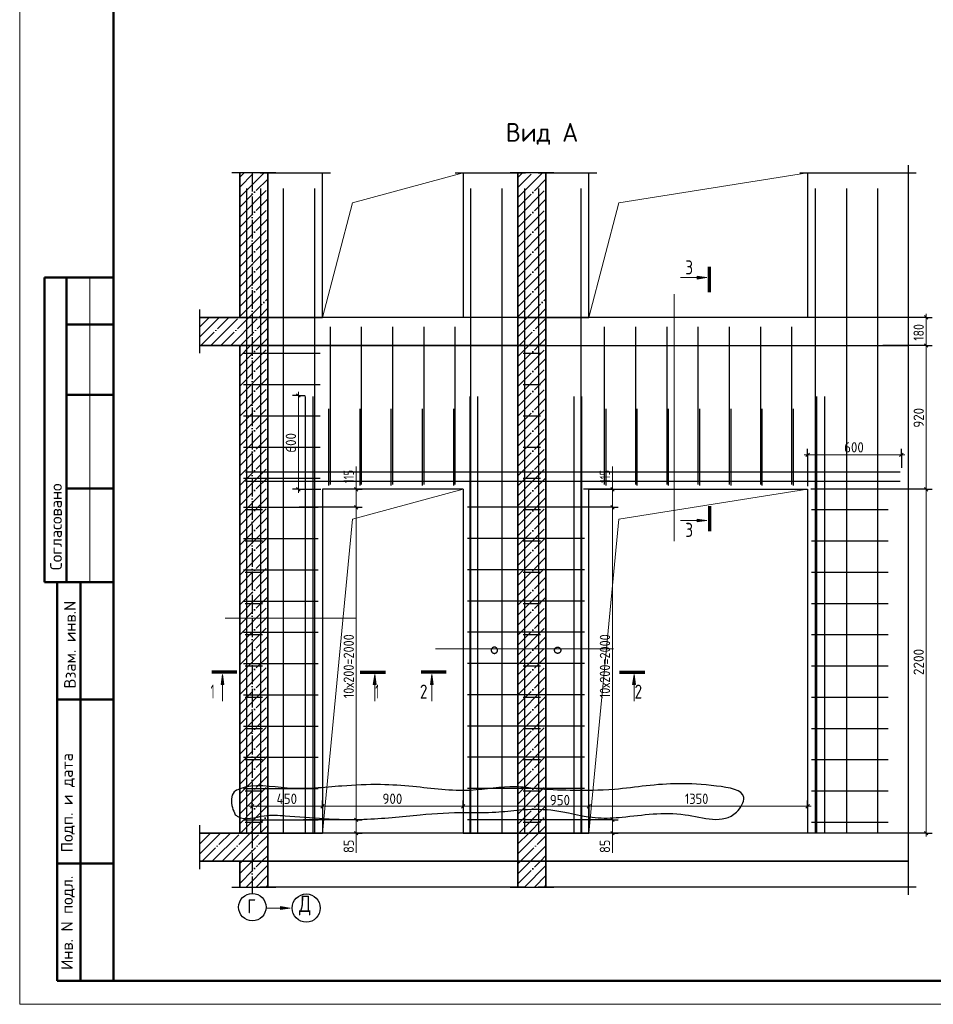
# Model space of a CAD drawing. Header units: millimetres. Extents: x -49773 to 2322955, y -3321 to 58485.
# Tile 156 of 256: x 685173 to 704667, y -1467 to 19533. Entities that reach past the tile are written whole.
import ezdxf

# ---------------------------------------------------------------- set-up
doc = ezdxf.new("R2010")
doc.units = ezdxf.units.MM
doc.linetypes.add('______11', pattern=[500, 400, -50, 0, -50])
doc.linetypes.add('______5', pattern=[1100, 800, -100, 100, -100])
for name, color, linetype, lineweight in [('Standard', 7, 'Continuous', 25), ('Арм.стержн. Арматура края', 96, 'Continuous', 35), ('Арм.стержн. вертикальными 1', 22, 'Continuous', 35), ('Арм.стержн. Доп. арматура', 180, 'Continuous', 35), ('Арм.стержн. Хомут', 240, 'Continuous', 35), ('Перекрытие_ общее', 7, 'Continuous', 35), ('Размерная линия_ общее', 7, 'Continuous', 13), ('Стена_ общее', 7, 'Continuous', 35), ('тонкая', 7, 'Continuous', 25)]:
    doc.layers.add(name, color=color, linetype=linetype, lineweight=lineweight)
doc.layers.add('Осевая линия_ общее', color=7, linetype='______5', lineweight=13, true_color=0xa0a0a0)
doc.styles.add('ISOCPEUR', font='txt')

msp = doc.modelspace()

# ---------------------------------------------------------------- hatches: boundary and pattern name
at = {"layer": 'Standard', "linetype": 'Continuous', "lineweight": 13, "transparency": 33554687}
for points in [[(699625.3, 14062.2), (699835.3, 14032.2), (699625.3, 14002.2)], [(699625.3, 8880.3), (699835.3, 8850.4), (699625.3, 8820.4)], [(689468.9, 5355.3), (689498.9, 5565.3), (689529, 5355.3)], [(692717.4, 5355.3), (692747.4, 5565.3), (692777.4, 5355.3)], [(693935.6, 5355.3), (693965.6, 5565.3), (693995.6, 5355.3)], [(698250.8, 5355.3), (698280.8, 5565.3), (698310.8, 5355.3)]]:
    msp.add_hatch(color=7, dxfattribs=at).paths.add_polyline_path(points, flags=16)
msp.add_hatch(color=7, dxfattribs=at).paths.add_polyline_path([(690736.2, 556.6), (690946.2, 586.6), (690736.2, 616.6)])

# ---------------------------------------------------------------- linework, layer by layer
at = {"layer": 'Standard', "color": 7, "linetype": 'Continuous', "lineweight": 25, "transparency": 33554687}
for p, q in [((704132.6, 16432.5), (704132.6, 13018.2)), ((690634.8, 16265.8), (689701.5, 16265.8)), ((690301.5, 16265.8), (691801.5, 16265.8)), ((694468.2, 16265.8), (695968.2, 16265.8)), ((696568.2, 16265.8), (695634.8, 16265.8)), ((696234.8, 16265.8), (697484.8, 16265.8)), ((701818.2, 16265.8), (704299.2, 16265.8)), ((689007, 13351.5), (689007, 12418.2)), ((704132.6, 13351.5), (704132.6, 12418.2)), ((704132.6, 12751.5), (704132.6, 2018.2)), ((689007, 2351.5), (689007, 1418.2)), ((704132.6, 2351.5), (704132.6, 1418.2)), ((704132.6, 1751.5), (704132.6, 867.4)), ((689701.5, 1034.1), (690634.8, 1034.1)), ((695968.2, 1034.1), (690301.5, 1034.1)), ((695634.8, 1034.1), (696568.2, 1034.1)), ((704299.2, 1034.1), (696234.8, 1034.1))]:
    msp.add_line(p, q, dxfattribs=at)
at = {"layer": 'Standard', "color": 253, "linetype": '______11', "lineweight": 35, "true_color": 0xababab, "transparency": 33554687}
for p, q in [((689868.2, 15959.5), (690174.4, 16265.8)), ((695801.5, 15953.2), (696114.1, 16265.8)), ((689868.2, 15535.3), (690468.2, 16135.3)), ((695801.5, 15528.9), (696401.5, 16128.9)), ((689868.2, 15111), (690468.2, 15711)), ((695801.5, 15104.6), (696401.5, 15704.7)), ((689868.2, 14686.8), (690468.2, 15286.7)), ((695801.5, 14680.4), (696401.5, 15280.4)), ((689868.2, 14262.5), (690468.2, 14862.5)), ((695801.5, 14256.1), (696401.5, 14856.1)), ((689868.2, 13838.2), (690468.2, 14438.2)), ((695801.5, 13831.9), (696401.5, 14431.9)), ((689868.2, 13414), (690468.2, 14014)), ((695801.5, 13407.6), (696401.5, 14007.6)), ((690063.3, 13184.8), (690468.2, 13589.7)), ((696003, 13184.8), (696401.5, 13583.3)), ((689868.2, 12141.2), (690311.8, 12584.8)), ((689868.2, 12565.4), (689887.6, 12584.8)), ((695801.5, 12134.8), (696251.5, 12584.8)), ((695801.5, 12559.1), (695827.3, 12584.8)), ((689868.2, 11716.9), (690468.2, 12316.9)), ((695801.5, 11710.5), (696401.5, 12310.5)), ((689868.2, 11292.6), (690468.2, 11892.6)), ((695801.5, 11286.3), (696401.5, 11886.3)), ((689868.2, 10868.4), (690468.2, 11468.4)), ((695801.5, 10862), (696401.5, 11462)), ((689868.2, 10444.1), (690468.2, 11044.1)), ((695801.5, 10437.7), (696401.5, 11037.7)), ((689868.2, 10019.8), (690468.2, 10619.8)), ((695801.5, 10013.5), (696401.5, 10613.5)), ((689868.2, 9595.6), (690468.2, 10195.6)), ((695801.5, 9589.2), (696401.5, 10189.2)), ((689868.2, 9171.3), (690468.2, 9771.3)), ((695801.5, 9165), (696401.5, 9765)), ((689868.2, 8747.1), (690468.2, 9347.1)), ((695801.5, 8740.7), (696401.5, 9340.7)), ((689868.2, 8322.8), (690468.2, 8922.8)), ((695801.5, 8316.4), (696401.5, 8916.4)), ((689868.2, 7898.5), (690468.2, 8498.5)), ((695801.5, 7892.2), (696401.5, 8492.2)), ((689868.2, 7474.3), (690468.2, 8074.3)), ((695801.5, 7467.9), (696401.5, 8067.9)), ((689868.2, 7050), (690468.2, 7650)), ((695801.5, 7043.6), (696401.5, 7643.6)), ((689868.2, 6625.7), (690468.2, 7225.7)), ((695801.5, 6619.4), (696401.5, 7219.4)), ((689868.2, 6201.5), (690468.2, 6801.5)), ((695801.5, 6195.1), (696401.5, 6795.1)), ((689868.2, 5777.2), (690468.2, 6377.2)), ((695801.5, 5770.8), (696401.5, 6370.8)), ((689868.2, 5352.9), (690468.2, 5952.9)), ((695801.5, 5346.6), (696401.5, 5946.6)), ((689868.2, 4928.7), (690468.2, 5528.7)), ((695801.5, 4922.3), (696401.5, 5522.3)), ((689868.2, 4504.4), (690468.2, 5104.4)), ((695801.5, 4498), (696401.5, 5098)), ((689868.2, 4080.1), (690468.2, 4680.1)), ((695801.5, 4073.8), (696401.5, 4673.8)), ((689868.2, 3655.9), (690468.2, 4255.9)), ((695801.5, 3649.5), (696401.5, 4249.5)), ((689868.2, 3231.6), (690468.2, 3831.6)), ((695801.5, 3225.3), (696401.5, 3825.3)), ((689868.2, 2807.4), (690468.2, 3407.4)), ((695801.5, 2801), (696401.5, 3401)), ((689868.2, 2383.1), (690468.2, 2983.1)), ((695801.5, 2376.7), (696401.5, 2976.7)), ((690094.2, 2184.8), (690468.2, 2558.8)), ((696033.9, 2184.8), (696401.5, 2552.5)), ((689868.2, 1534.6), (689918.4, 1584.8)), ((689868.2, 1110.3), (690342.7, 1584.8)), ((695801.5, 1528.2), (695858.1, 1584.8)), ((695801.5, 1103.9), (696282.4, 1584.8)), ((690216.2, 1034.1), (690468.2, 1286)), ((696155.9, 1034.1), (696401.5, 1279.7))]:
    msp.add_line(p, q, dxfattribs=at)
at = {"layer": 'Standard', "color": 253, "linetype": '______5', "lineweight": 35, "true_color": 0xababab, "transparency": 33554687}
for p, q in [((689868.2, 15747.4), (690386.6, 16265.8)), ((689868.2, 16171.7), (689962.3, 16265.8)), ((695801.5, 15741), (696326.3, 16265.8)), ((695801.5, 16165.3), (695902, 16265.8)), ((689868.2, 15323.1), (690468.2, 15923.1)), ((695801.5, 15316.8), (696401.5, 15916.8)), ((689868.2, 14898.9), (690468.2, 15498.9)), ((695801.5, 14892.5), (696401.5, 15492.5)), ((689868.2, 14474.6), (690468.2, 15074.6)), ((695801.5, 14468.3), (696401.5, 15068.3)), ((689868.2, 14050.3), (690468.2, 14650.3)), ((695801.5, 14044), (696401.5, 14644)), ((689868.2, 13626.1), (690468.2, 14226.1)), ((695801.5, 13619.7), (696401.5, 14219.7)), ((689868.2, 13201.8), (690468.2, 13801.8)), ((695801.5, 13195.5), (696401.5, 13795.5)), ((690275.4, 13184.8), (690468.2, 13377.6)), ((696215.1, 13184.8), (696401.5, 13371.2)), ((689868.2, 12353.3), (690099.7, 12584.8)), ((689868.2, 11929), (690468.2, 12529)), ((695801.5, 12346.9), (696039.4, 12584.8)), ((695801.5, 11922.7), (696401.5, 12522.7)), ((689868.2, 11504.8), (690468.2, 12104.8)), ((695801.5, 11498.4), (696401.5, 12098.4)), ((689868.2, 11080.5), (690468.2, 11680.5)), ((695801.5, 11074.1), (696401.5, 11674.1)), ((689868.2, 10656.2), (690468.2, 11256.2)), ((695801.5, 10649.9), (696401.5, 11249.9)), ((689868.2, 10232), (690468.2, 10832)), ((695801.5, 10225.6), (696401.5, 10825.6)), ((689868.2, 9807.7), (690468.2, 10407.7)), ((695801.5, 9801.3), (696401.5, 10401.4)), ((689868.2, 9383.4), (690468.2, 9983.4)), ((695801.5, 9377.1), (696401.5, 9977.1)), ((689868.2, 8959.2), (690468.2, 9559.2)), ((695801.5, 8952.8), (696401.5, 9552.8)), ((689868.2, 8534.9), (690468.2, 9134.9)), ((695801.5, 8528.5), (696401.5, 9128.6)), ((689868.2, 8110.7), (690468.2, 8710.7)), ((695801.5, 8104.3), (696401.5, 8704.3)), ((689868.2, 7686.4), (690468.2, 8286.4)), ((695801.5, 7680), (696401.5, 8280)), ((689868.2, 7262.1), (690468.2, 7862.1)), ((695801.5, 7255.8), (696401.5, 7855.8)), ((689868.2, 6837.9), (690468.2, 7437.9)), ((695801.5, 6831.5), (696401.5, 7431.5)), ((689868.2, 6413.6), (690468.2, 7013.6)), ((695801.5, 6407.2), (696401.5, 7007.2)), ((689868.2, 5989.3), (690468.2, 6589.3)), ((695801.5, 5983), (696401.5, 6583)), ((689868.2, 5565.1), (690468.2, 6165.1)), ((695801.5, 5558.7), (696401.5, 6158.7)), ((689868.2, 5140.8), (690468.2, 5740.8)), ((695801.5, 5134.4), (696401.5, 5734.4)), ((689868.2, 4716.5), (690468.2, 5316.5)), ((695801.5, 4710.2), (696401.5, 5310.2)), ((689868.2, 4292.3), (690468.2, 4892.3)), ((695801.5, 4285.9), (696401.5, 4885.9)), ((689868.2, 3868), (690468.2, 4468)), ((695801.5, 3861.6), (696401.5, 4461.7)), ((689868.2, 3443.7), (690468.2, 4043.7)), ((695801.5, 3437.4), (696401.5, 4037.4)), ((689868.2, 3019.5), (690468.2, 3619.5)), ((695801.5, 3013.1), (696401.5, 3613.1)), ((689868.2, 2595.2), (690468.2, 3195.2)), ((695801.5, 2588.9), (696401.5, 3188.9)), ((689882, 2184.8), (690468.2, 2771)), ((695821.7, 2184.8), (696401.5, 2764.6)), ((690306.3, 2184.8), (690468.2, 2346.7)), ((696246, 2184.8), (696401.5, 2340.3)), ((689868.2, 1322.4), (690130.6, 1584.8)), ((690004.1, 1034.1), (690468.2, 1498.2)), ((695801.5, 1316.1), (696070.3, 1584.8)), ((695943.8, 1034.1), (696401.5, 1491.8)), ((690428.4, 1034.1), (690468.2, 1073.9)), ((696368.1, 1034.1), (696401.5, 1067.5))]:
    msp.add_line(p, q, dxfattribs=at)
at = {"layer": 'Standard', "color": 7, "linetype": 'Continuous', "lineweight": 35, "transparency": 33554687}
for p, q in [((689868.2, 16265.8), (689868.2, 13184.8)), ((690468.2, 13184.8), (690468.2, 16265.8)), ((695801.5, 16265.8), (695801.5, 13184.8)), ((696401.5, 13184.8), (696401.5, 16265.8)), ((689868.2, 13184.8), (689007, 13184.8)), ((690468.2, 12584.8), (690468.2, 13184.8)), ((695801.5, 13184.8), (695801.5, 12584.8)), ((696401.5, 12584.8), (696401.5, 13184.8)), ((689007, 12584.8), (689868.2, 12584.8)), ((689868.2, 12584.8), (689868.2, 2184.8)), ((690468.2, 2184.8), (690468.2, 12584.8)), ((695801.5, 12584.8), (695801.5, 2184.8)), ((696401.5, 2184.8), (696401.5, 12584.8)), ((689868.2, 2184.8), (689007, 2184.8)), ((690468.2, 1584.8), (690468.2, 2184.8)), ((695801.5, 2184.8), (695801.5, 1584.8)), ((696401.5, 1584.8), (696401.5, 2184.8)), ((689007, 1584.8), (689868.2, 1584.8)), ((689868.2, 1584.8), (689868.2, 1034.1)), ((690468.2, 1034.1), (690468.2, 1584.8)), ((695801.5, 1584.8), (695801.5, 1034.1)), ((696401.5, 1034.1), (696401.5, 1584.8))]:
    msp.add_line(p, q, dxfattribs=at)
at = {"layer": 'Standard', "color": 7, "linetype": 'Continuous', "lineweight": 70, "transparency": 33554687}
for p, q in [((699888.6, 13724.6), (699888.6, 14260.6)), ((699888.6, 9157.9), (699888.6, 8621.9)), ((689806.5, 5618.6), (689270.5, 5618.6)), ((692439.9, 5618.6), (692975.9, 5618.6)), ((694273.2, 5618.6), (693737.2, 5618.6)), ((697973.2, 5618.6), (698509.2, 5618.6))]:
    msp.add_line(p, q, dxfattribs=at)
at = {"layer": 'Standard', "color": 7, "linetype": 'Continuous', "lineweight": 50, "transparency": 33554687}
for p, q in [((687172.9, 14033.4), (685699.7, 14033.4)), ((685699.7, 14033.4), (685699.7, 7533.4)), ((685699.7, 14033.4), (685699.7, 7533.4)), ((686172.9, 14033.4), (686172.9, 7533.4)), ((687172.9, 13033.4), (686172.9, 13033.4)), ((687172.9, 11533.4), (686172.9, 11533.4)), ((687172.9, 9533.4), (686172.9, 9533.4)), ((685699.7, 7533.4), (687172.9, 7533.4)), ((685972.9, -966.6), (685972.9, 7533.4)), ((685972.9, -966.6), (685972.9, 7533.4)), ((686472.9, -966.6), (686472.9, 7533.4)), ((685972.9, 5033.4), (687172.9, 5033.4)), ((685972.9, 1533.4), (687172.9, 1533.4)), ((687172.9, -966.6), (685972.9, -966.6))]:
    msp.add_line(p, q, dxfattribs=at)
at = {"layer": 'Standard', "color": 7, "linetype": 'Continuous', "lineweight": 13, "transparency": 33554687}
for p, q in [((686672.9, 14033.4), (686672.9, 7533.4)), ((699835.3, 14032.2), (699269.9, 14032.2)), ((699625.3, 14032.2), (699610.3, 14032.2)), ((699625.3, 14002.2), (699625.3, 14062.2)), ((699625.3, 14062.2), (699835.3, 14032.2)), ((699835.3, 14032.2), (699625.3, 14002.2)), ((699835.3, 14032.2), (699835.3, 14032.2)), ((699835.3, 14032.2), (699835.3, 14032.2)), ((699835.3, 14032.2), (699835.3, 14032.2)), ((699835.3, 8850.4), (699269.9, 8850.4)), ((699625.3, 8850.4), (699610.3, 8850.4)), ((699625.3, 8820.4), (699625.3, 8880.3)), ((699625.3, 8880.3), (699835.3, 8850.4)), ((699835.3, 8850.4), (699625.3, 8820.4)), ((699835.3, 8850.4), (699835.3, 8850.4)), ((699835.3, 8850.4), (699835.3, 8850.4)), ((699835.3, 8850.4), (699835.3, 8850.4)), ((689468.9, 5355.3), (689498.9, 5565.3)), ((689498.9, 5565.3), (689498.9, 4999.9)), ((689498.9, 5565.3), (689498.9, 5565.3)), ((689498.9, 5565.3), (689498.9, 5565.3)), ((689498.9, 5565.3), (689498.9, 5565.3)), ((689498.9, 5565.3), (689529, 5355.3)), ((692717.4, 5355.3), (692747.4, 5565.3)), ((692747.4, 5565.3), (692747.4, 4999.9)), ((692747.4, 5565.3), (692747.4, 5565.3)), ((692747.4, 5565.3), (692747.4, 5565.3)), ((692747.4, 5565.3), (692747.4, 5565.3)), ((692747.4, 5565.3), (692777.4, 5355.3)), ((693935.6, 5355.3), (693965.6, 5565.3)), ((693965.6, 5565.3), (693965.6, 4999.9)), ((693965.6, 5565.3), (693965.6, 5565.3)), ((693965.6, 5565.3), (693965.6, 5565.3)), ((693965.6, 5565.3), (693965.6, 5565.3)), ((693965.6, 5565.3), (693995.6, 5355.3)), ((698250.8, 5355.3), (698280.8, 5565.3)), ((698280.8, 5565.3), (698280.8, 4999.9)), ((698280.8, 5565.3), (698280.8, 5565.3)), ((698280.8, 5565.3), (698280.8, 5565.3)), ((698280.8, 5565.3), (698280.8, 5565.3)), ((698280.8, 5565.3), (698310.8, 5355.3)), ((689529, 5355.3), (689468.9, 5355.3)), ((689498.9, 5355.3), (689498.9, 5340.3)), ((692777.4, 5355.3), (692717.4, 5355.3)), ((692747.4, 5355.3), (692747.4, 5340.3)), ((693995.6, 5355.3), (693935.6, 5355.3)), ((693965.6, 5355.3), (693965.6, 5340.3)), ((698310.8, 5355.3), (698250.8, 5355.3)), ((698280.8, 5355.3), (698280.8, 5340.3)), ((690446.2, 586.6), (690946.2, 586.6)), ((690736.2, 586.6), (690721.2, 586.6)), ((690946.2, 586.6), (690736.2, 616.6)), ((690736.2, 616.6), (690736.2, 556.6)), ((690736.2, 556.6), (690946.2, 586.6)), ((690946.2, 586.6), (690946.2, 586.6)), ((690946.2, 586.6), (690946.2, 586.6)), ((690946.2, 586.6), (690946.2, 586.6))]:
    msp.add_line(p, q, dxfattribs=at)
at = {"layer": 'Standard', "color": 52, "linetype": 'Continuous', "lineweight": 13, "transparency": 33554687}
for p, q in [((699139.6, 13676.9), (699139.6, 8410.2)), ((689557.1, 6765.8), (692357.1, 6765.8)), ((694044.2, 6113.5), (697844.2, 6113.5))]:
    msp.add_line(p, q, dxfattribs=at)
at = {"layer": 'Standard', "color": 253, "linetype": '______11', "lineweight": 13, "true_color": 0xababab, "transparency": 33554687}
for p, q in [((689007, 12977.1), (689214.8, 13184.8)), ((689039, 12584.8), (689639, 13184.8)), ((689463.3, 12584.8), (690063.3, 13184.8)), ((689887.6, 12584.8), (690468.2, 13165.4)), ((695801.5, 12983.3), (696003, 13184.8)), ((695827.3, 12584.8), (696401.5, 13159.1)), ((690311.8, 12584.8), (690468.2, 12741.2)), ((696251.5, 12584.8), (696401.5, 12734.8)), ((689007, 1946.2), (689245.6, 2184.8)), ((689069.9, 1584.8), (689669.9, 2184.8)), ((689494.2, 1584.8), (690094.2, 2184.8)), ((689918.4, 1584.8), (690468.2, 2134.6)), ((695801.5, 1952.5), (696033.9, 2184.8)), ((695858.1, 1584.8), (696401.5, 2128.2)), ((690342.7, 1584.8), (690468.2, 1710.3)), ((696282.4, 1584.8), (696401.5, 1703.9))]:
    msp.add_line(p, q, dxfattribs=at)
at = {"layer": 'Standard', "color": 253, "linetype": '______5', "lineweight": 13, "true_color": 0xababab, "transparency": 33554687}
for p, q in [((689007, 12765), (689426.9, 13184.8)), ((689251.2, 12584.8), (689851.2, 13184.8)), ((689675.4, 12584.8), (690275.4, 13184.8)), ((695801.5, 12771.2), (696215.1, 13184.8)), ((690099.7, 12584.8), (690468.2, 12953.3)), ((696039.4, 12584.8), (696401.5, 12946.9)), ((689007, 2158.4), (689033.5, 2184.8)), ((689007, 1734.1), (689457.8, 2184.8)), ((689282, 1584.8), (689882, 2184.8)), ((689706.3, 1584.8), (690306.3, 2184.8)), ((695801.5, 2164.6), (695821.7, 2184.8)), ((695801.5, 1740.3), (696246, 2184.8)), ((690130.6, 1584.8), (690468.2, 1922.4)), ((696070.3, 1584.8), (696401.5, 1916.1))]:
    msp.add_line(p, q, dxfattribs=at)
at = {"layer": 'Standard', "color": 7, "linetype": 'Continuous', "lineweight": 13, "transparency": 33554687}
msp.add_lwpolyline([(685172.9, -1466.6), (744572.9, -1466.6), (744572.9, 40533.4), (685172.9, 40533.4), (685172.9, -1466.6)], close=True, dxfattribs=at)
at = {"layer": 'Standard', "color": 7, "linetype": 'Continuous', "lineweight": 50, "transparency": 33554687}
msp.add_lwpolyline([(687172.9, 40033.4), (744072.9, 40033.4), (744072.9, -966.6), (687172.9, -966.6), (687172.9, 40033.4)], close=True, dxfattribs=at)
at = {"layer": 'Standard', "color": 7, "linetype": 'Continuous', "lineweight": 13, "transparency": 33554687}
for points in [[(691634.8, 13184.8), (692271.2, 15629.4), (694634.8, 16265.8)], [(697318.2, 13184.8), (697954.5, 15629.4), (701984.8, 16265.8)], [(691634.8, 2184.8), (692271.2, 8881.8), (694634.8, 9518.2)], [(697318.2, 2184.8), (697954.5, 8881.8), (701984.8, 9518.2)]]:
    msp.add_lwpolyline(points, dxfattribs=at)
at = {"layer": 'Standard', "color": 7, "linetype": 'Continuous', "lineweight": 25, "transparency": 33554687}
msp.add_circle((691286.2, 586.6), 300, dxfattribs=at)
at = {"layer": 'Арм.стержн. Арматура края', "color": 4, "linetype": 'Continuous', "lineweight": 25, "transparency": 33554687}
for p, q in [((689951.5, 12418.2), (691584.8, 12418.2)), ((689984.8, 12418.2), (690351.5, 12418.2)), ((695918.2, 12418.2), (696284.8, 12418.2)), ((689951.5, 11751.5), (691584.8, 11751.5)), ((689984.8, 11751.5), (690351.5, 11751.5)), ((695918.2, 11751.5), (696284.8, 11751.5)), ((691768.2, 9601.5), (691768.2, 11234.8)), ((692434.8, 9601.5), (692434.8, 11234.8)), ((693101.5, 9601.5), (693101.5, 11234.8)), ((693768.2, 9601.5), (693768.2, 11234.8)), ((694434.8, 9601.5), (694434.8, 11234.8)), ((697684.8, 9601.5), (697684.8, 11234.8)), ((698351.5, 9601.5), (698351.5, 11234.8)), ((699018.2, 9601.5), (699018.2, 11234.8)), ((699684.8, 9601.5), (699684.8, 11234.8)), ((700351.5, 9601.5), (700351.5, 11234.8)), ((701018.2, 9601.5), (701018.2, 11234.8)), ((701684.8, 9601.5), (701684.8, 11234.8)), ((689951.5, 11084.8), (691584.8, 11084.8)), ((689984.8, 11084.8), (690351.5, 11084.8)), ((695918.2, 11084.8), (696284.8, 11084.8)), ((689951.5, 10418.2), (691584.8, 10418.2)), ((689984.8, 10418.2), (690351.5, 10418.2)), ((695918.2, 10418.2), (696284.8, 10418.2)), ((689951.5, 9751.5), (691584.8, 9751.5)), ((689984.8, 9751.5), (690351.5, 9751.5)), ((695918.2, 9751.5), (696284.8, 9751.5)), ((689984.8, 9084.8), (690351.5, 9084.8)), ((695918.2, 9084.8), (696284.8, 9084.8)), ((702068.2, 9084.8), (703701.5, 9084.8)), ((689984.8, 8418.2), (690351.5, 8418.2)), ((695918.2, 8418.2), (696284.8, 8418.2)), ((702068.2, 8418.2), (703701.5, 8418.2)), ((689984.8, 7751.5), (690351.5, 7751.5)), ((695918.2, 7751.5), (696284.8, 7751.5)), ((702068.2, 7751.5), (703701.5, 7751.5)), ((689984.8, 7084.8), (690351.5, 7084.8)), ((695918.2, 7084.8), (696284.8, 7084.8)), ((702068.2, 7084.8), (703701.5, 7084.8)), ((689984.8, 6418.2), (690351.5, 6418.2)), ((695918.2, 6418.2), (696284.8, 6418.2)), ((702068.2, 6418.2), (703701.5, 6418.2)), ((689984.8, 5751.5), (690351.5, 5751.5)), ((695918.2, 5751.5), (696284.8, 5751.5)), ((702068.2, 5751.5), (703701.5, 5751.5)), ((689984.8, 5084.8), (690351.5, 5084.8)), ((695918.2, 5084.8), (696284.8, 5084.8)), ((702068.2, 5084.8), (703701.5, 5084.8)), ((689984.8, 4418.2), (690351.5, 4418.2)), ((695918.2, 4418.2), (696284.8, 4418.2)), ((702068.2, 4418.2), (703701.5, 4418.2)), ((689984.8, 3751.5), (690351.5, 3751.5)), ((695918.2, 3751.5), (696284.8, 3751.5)), ((702068.2, 3751.5), (703701.5, 3751.5)), ((689984.8, 3084.8), (690351.5, 3084.8)), ((695918.2, 3084.8), (696284.8, 3084.8)), ((702068.2, 3084.8), (703701.5, 3084.8)), ((689984.8, 2418.2), (690351.5, 2418.2)), ((695918.2, 2418.2), (696284.8, 2418.2)), ((702068.2, 2418.2), (703701.5, 2418.2))]:
    msp.add_line(p, q, dxfattribs=at)
at = {"layer": 'Арм.стержн. вертикальными 1', "color": 4, "linetype": 'Continuous', "lineweight": 25, "transparency": 33554687}
for p, q in [((690018.1, 2201.5), (690018.1, 15934.8)), ((690018.1, 2201.5), (690018.1, 15934.8)), ((690018.1, 2201.5), (690018.1, 15934.8)), ((690316.5, 2201.5), (690316.5, 15934.8)), ((690316.5, 2201.5), (690316.5, 15934.8)), ((690316.5, 2201.5), (690316.5, 15934.8)), ((690801.5, 2201.5), (690801.5, 15934.8)), ((690801.5, 2201.5), (690801.5, 15934.8)), ((691468.2, 2201.5), (691468.2, 15934.8)), ((691468.2, 2201.5), (691468.2, 15934.8)), ((694801.5, 2201.5), (694801.5, 15934.8)), ((694801.5, 2201.5), (694801.5, 15934.8)), ((695468.1, 2201.5), (695468.1, 15934.8)), ((695468.1, 2201.5), (695468.1, 15934.8)), ((695951.4, 2201.5), (695951.4, 15934.8)), ((695951.4, 2201.5), (695951.4, 15934.8)), ((695951.4, 2201.5), (695951.4, 15934.8)), ((696249.8, 2201.5), (696249.8, 15934.8)), ((696249.8, 2201.5), (696249.8, 15934.8)), ((696249.8, 2201.5), (696249.8, 15934.8)), ((697151.5, 2201.5), (697151.5, 15934.8)), ((697151.5, 2201.5), (697151.5, 15934.8)), ((702151.5, 2201.5), (702151.5, 15934.8)), ((702151.5, 2201.5), (702151.5, 15934.8)), ((702818.2, 2201.5), (702818.2, 15934.8)), ((702818.2, 2201.5), (702818.2, 15934.8)), ((703484.8, 2201.5), (703484.8, 15934.8)), ((703484.8, 2201.5), (703484.8, 15934.8)), ((691801.5, 9618.2), (691801.5, 12984.8)), ((692468.2, 9618.2), (692468.2, 12984.8)), ((693134.8, 9618.2), (693134.8, 12984.8)), ((693801.5, 9618.2), (693801.5, 12984.8)), ((694468.2, 9618.2), (694468.2, 12984.8)), ((697651.5, 9618.2), (697651.5, 12984.8)), ((698318.2, 9618.2), (698318.2, 12984.8)), ((698984.8, 9618.2), (698984.8, 12984.8)), ((699651.5, 9618.2), (699651.5, 12984.8)), ((700318.2, 9618.2), (700318.2, 12984.8)), ((700984.8, 9618.2), (700984.8, 12984.8)), ((701651.5, 9618.2), (701651.5, 12984.8)), ((691801.5, 9618.2), (691801.5, 12718.2)), ((692468.2, 9618.2), (692468.2, 12718.2)), ((693134.8, 9618.2), (693134.8, 12718.2)), ((693801.5, 9618.2), (693801.5, 12718.2)), ((694468.2, 9618.2), (694468.2, 12718.2)), ((697651.5, 9618.2), (697651.5, 12718.2)), ((698318.2, 9618.2), (698318.2, 12718.2)), ((698984.8, 9618.2), (698984.8, 12718.2)), ((699651.5, 9618.2), (699651.5, 12718.2)), ((700318.2, 9618.2), (700318.2, 12718.2)), ((700984.8, 9618.2), (700984.8, 12718.2)), ((701651.5, 9618.2), (701651.5, 12718.2))]:
    msp.add_line(p, q, dxfattribs=at)
at = {"layer": 'Арм.стержн. Доп. арматура', "color": 211, "linetype": 'Continuous', "lineweight": 25, "true_color": 0xff54ff, "transparency": 33554687}
for p, q in [((691268.2, 2208.2), (691268.2, 11494.8)), ((691268.2, 2208.2), (691268.2, 11494.8)), ((691434.8, 2208.2), (691434.8, 11494.8)), ((691434.8, 2208.2), (691434.8, 11494.8)), ((694784.8, 2208.2), (694784.8, 11494.8)), ((694784.8, 2208.2), (694784.8, 11494.8)), ((694951.5, 2208.2), (694951.5, 11494.8)), ((694951.5, 2208.2), (694951.5, 11494.8)), ((697001.5, 2208.2), (697001.5, 11494.8)), ((697001.5, 2208.2), (697001.5, 11494.8)), ((697168.2, 2208.2), (697168.2, 11494.8)), ((697168.2, 2208.2), (697168.2, 11494.8)), ((702184.8, 2208.2), (702184.8, 11494.8)), ((702184.8, 2208.2), (702184.8, 11494.8)), ((702351.5, 2208.2), (702351.5, 11494.8)), ((702351.5, 2208.2), (702351.5, 11494.8)), ((703961.5, 9884.8), (689991.5, 9884.8)), ((703961.5, 9884.8), (689991.5, 9884.8)), ((703961.5, 9684.8), (689991.5, 9684.8)), ((703961.5, 9684.8), (689991.5, 9684.8))]:
    msp.add_line(p, q, dxfattribs=at)
at = {"layer": 'Арм.стержн. Хомут', "color": 40, "linetype": 'Continuous', "lineweight": 25, "transparency": 33554687}
for p, q in [((689948.1, 9134.8), (691541.5, 9134.8)), ((697224.8, 9134.8), (694728.2, 9134.8)), ((689948.1, 8468.2), (691541.5, 8468.2)), ((697224.8, 8468.2), (694728.2, 8468.2)), ((689948.1, 7801.5), (691541.5, 7801.5)), ((697224.8, 7801.5), (694728.2, 7801.5)), ((689948.1, 7134.8), (691541.5, 7134.8)), ((697224.8, 7134.8), (694728.2, 7134.8)), ((689948.1, 6468.2), (691541.5, 6468.2)), ((697224.8, 6468.2), (694728.2, 6468.2)), ((689948.1, 5801.5), (691541.5, 5801.5)), ((697224.8, 5801.5), (694728.2, 5801.5)), ((689948.1, 5134.8), (691541.5, 5134.8)), ((697224.8, 5134.8), (694728.2, 5134.8)), ((689948.1, 4468.2), (691541.5, 4468.2)), ((697224.8, 4468.2), (694728.2, 4468.2)), ((689948.1, 3801.5), (691541.5, 3801.5)), ((697224.8, 3801.5), (694728.2, 3801.5)), ((689948.1, 3134.8), (691541.5, 3134.8)), ((697224.8, 3134.8), (694728.2, 3134.8)), ((689948.1, 2468.2), (691541.5, 2468.2)), ((697224.8, 2468.2), (694728.2, 2468.2))]:
    msp.add_line(p, q, dxfattribs=at)
at = {"layer": 'Осевая линия_ общее', "color": 253, "linetype": '______11', "lineweight": -3, "true_color": 0xa0a0a0, "transparency": 33554687}
msp.add_line((690134.8, 16265.8), (690134.8, 899.5), dxfattribs=at)
at = {"layer": 'Осевая линия_ общее', "color": 7, "linetype": 'Continuous', "lineweight": 25, "transparency": 33554687}
msp.add_circle((690137.2, 604.1), 292.4, dxfattribs=at)
at = {"layer": 'Перекрытие_ общее', "color": 7, "linetype": 'Continuous', "lineweight": 13, "transparency": 33554687}
for p, q in [((690468.2, 13184.8), (689868.2, 13184.8)), ((696401.5, 13184.8), (695801.5, 13184.8)), ((689868.2, 12584.8), (690468.2, 12584.8)), ((695801.5, 12584.8), (696401.5, 12584.8)), ((690468.2, 2184.8), (689868.2, 2184.8)), ((696401.5, 2184.8), (695801.5, 2184.8)), ((689868.2, 1584.8), (690468.2, 1584.8)), ((695801.5, 1584.8), (696401.5, 1584.8))]:
    msp.add_line(p, q, dxfattribs=at)
at = {"layer": 'Перекрытие_ общее', "color": 7, "linetype": 'Continuous', "lineweight": 25, "transparency": 33554687}
for p, q in [((691634.8, 13184.8), (690468.2, 13184.8)), ((694634.8, 13184.8), (691634.8, 13184.8)), ((695801.5, 13184.8), (694634.8, 13184.8)), ((697318.2, 13184.8), (696401.5, 13184.8)), ((701984.8, 13184.8), (697318.2, 13184.8)), ((704132.6, 13184.8), (701984.8, 13184.8)), ((690468.2, 12584.8), (695801.5, 12584.8)), ((696401.5, 12584.8), (704132.6, 12584.8)), ((691634.8, 2184.8), (690468.2, 2184.8)), ((694634.8, 2184.8), (691634.8, 2184.8)), ((695801.5, 2184.8), (694634.8, 2184.8)), ((697318.2, 2184.8), (696401.5, 2184.8)), ((701984.8, 2184.8), (697318.2, 2184.8)), ((704132.6, 2184.8), (701984.8, 2184.8)), ((690468.2, 1584.8), (695801.5, 1584.8)), ((696401.5, 1584.8), (704132.6, 1584.8))]:
    msp.add_line(p, q, dxfattribs=at)
at = {"layer": 'Размерная линия_ общее', "color": 7, "linetype": 'Continuous', "lineweight": 13, "transparency": 33554687}
for p, q in [((704514.7, 13184.8), (704514.7, 13259.8)), ((704514.7, 12584.8), (704514.7, 13184.8)), ((704514.7, 9518.2), (704514.7, 12584.8)), ((691119.3, 11518.2), (691119.3, 11593.2)), ((701984.8, 10252.7), (701909.8, 10252.7)), ((701984.8, 10252.7), (703984.8, 10252.7)), ((703984.8, 10252.7), (704059.8, 10252.7)), ((692353.4, 9650), (692353.4, 10002)), ((697820.1, 9650), (697820.1, 10002)), ((691119.3, 9518.2), (691119.3, 9443.2)), ((692353.8, 9326.5), (692353.4, 9650)), ((692353.8, 9518.2), (692353.8, 9593.2)), ((692353.8, 9134.8), (692353.8, 9518.2)), ((697820.5, 9326.5), (697820.1, 9650)), ((697820.5, 9518.2), (697820.5, 9593.2)), ((697820.5, 9134.8), (697820.5, 9518.2)), ((692353.8, 2468.2), (692353.8, 9134.8)), ((697820.5, 2468.2), (697820.5, 9134.8)), ((690134.8, 2756.8), (690059.8, 2756.8)), ((690134.8, 2756.8), (691634.8, 2756.8)), ((691634.8, 2756.8), (694634.8, 2756.8)), ((694634.8, 2756.8), (697318.2, 2756.8)), ((697318.2, 2756.8), (701984.8, 2756.8)), ((701984.8, 2756.8), (702059.8, 2756.8)), ((692353.8, 2326.5), (692353.7, 2047.1)), ((692353.8, 2184.8), (692353.8, 2468.2)), ((697820.5, 2326.5), (697820.3, 2047.1)), ((697820.5, 2184.8), (697820.5, 2468.2)), ((692353.8, 2184.8), (692353.8, 2109.8)), ((697820.5, 2184.8), (697820.5, 2109.8)), ((704514.7, 2184.8), (704514.7, 2109.8)), ((692353.7, 2047.1), (692353.7, 1761.1)), ((697820.3, 2047.1), (697820.3, 1761.1))]:
    msp.add_line(p, q, dxfattribs=at)
at = {"layer": 'Размерная линия_ общее', "color": 253, "linetype": 'Continuous', "lineweight": -3, "true_color": 0xa0a0a0, "transparency": 33554687}
for p, q in [((704514.7, 13184.8), (703601.8, 13184.8)), ((704514.7, 13184.8), (704389.7, 13184.8)), ((704514.7, 13184.8), (704639.7, 13184.8)), ((704514.7, 12584.8), (704389.7, 12584.8)), ((704514.7, 12584.8), (704639.7, 12584.8)), ((691119.3, 11518.2), (690994.3, 11518.2)), ((691119.3, 11518.2), (691244.3, 11518.2)), ((691119.3, 11518.2), (691261.5, 11518.2)), ((701984.8, 10252.7), (701984.8, 10377.7)), ((703984.8, 10252.7), (703984.8, 10377.7)), ((701984.8, 10252.7), (701984.8, 10127.7)), ((701984.8, 10252.7), (701984.8, 9584.8)), ((703984.8, 10252.7), (703984.8, 10127.7)), ((703984.8, 10252.7), (703984.8, 9974.8)), ((691119.3, 9518.2), (690994.3, 9518.2)), ((691119.3, 9518.2), (691244.3, 9518.2)), ((691119.3, 9518.2), (691601.5, 9518.2)), ((692353.8, 9518.2), (692228.8, 9518.2)), ((692353.8, 9518.2), (692478.8, 9518.2)), ((697820.5, 9518.2), (697695.5, 9518.2)), ((697820.5, 9518.2), (697945.5, 9518.2)), ((704514.7, 9518.2), (704389.7, 9518.2)), ((704514.7, 9518.2), (704639.7, 9518.2)), ((692353.8, 9134.8), (692228.8, 9134.8)), ((692353.8, 9134.8), (692478.8, 9134.8)), ((697820.5, 9134.8), (697695.5, 9134.8)), ((697820.5, 9134.8), (697945.5, 9134.8)), ((690134.8, 2756.8), (690134.8, 2881.8)), ((690134.8, 2756.8), (690134.8, 2631.8)), ((690134.8, 2756.8), (690134.8, 2251.5)), ((691634.8, 2756.8), (691634.8, 2881.8)), ((691634.8, 2756.8), (691634.8, 2631.8)), ((691634.8, 2756.8), (691634.8, 2251.5)), ((694634.8, 2756.8), (694634.8, 2881.8)), ((694634.8, 2756.8), (694634.8, 2631.8)), ((694634.8, 2756.8), (694634.8, 2251.5)), ((697318.2, 2756.8), (697318.2, 2881.8)), ((697318.2, 2756.8), (697318.2, 2631.8)), ((697318.2, 2756.8), (697318.2, 2251.5)), ((701984.8, 2756.8), (701984.8, 2881.8)), ((701984.8, 2756.8), (701984.8, 2631.8)), ((701984.8, 2756.8), (701984.8, 2251.5)), ((692353.8, 2468.2), (692228.8, 2468.2)), ((692353.8, 2468.2), (692478.8, 2468.2)), ((697820.5, 2468.2), (697695.5, 2468.2)), ((697820.5, 2468.2), (697945.5, 2468.2)), ((692353.8, 2184.8), (692228.8, 2184.8)), ((692353.8, 2184.8), (692478.8, 2184.8)), ((697820.5, 2184.8), (697695.5, 2184.8)), ((697820.5, 2184.8), (697945.5, 2184.8)), ((704514.7, 2184.8), (703683.7, 2184.8)), ((704514.7, 2184.8), (704389.7, 2184.8)), ((704514.7, 2184.8), (704639.7, 2184.8))]:
    msp.add_line(p, q, dxfattribs=at)
at = {"layer": 'Размерная линия_ общее', "color": 7, "linetype": 'Continuous', "lineweight": 25, "transparency": 33554687}
for p, q in [((704552.2, 13147.3), (704477.2, 13222.3)), ((704552.2, 12547.3), (704477.2, 12622.3)), ((691156.8, 11480.7), (691081.8, 11555.7)), ((701947.3, 10215.2), (702022.3, 10290.2)), ((703947.3, 10215.2), (704022.3, 10290.2)), ((691156.8, 9480.7), (691081.8, 9555.7)), ((692391.3, 9480.7), (692316.3, 9555.7)), ((697858, 9480.7), (697783, 9555.7)), ((704552.2, 9480.7), (704477.2, 9555.7)), ((692391.3, 9097.3), (692316.3, 9172.3)), ((697858, 9097.3), (697783, 9172.3)), ((690097.3, 2719.3), (690172.3, 2794.3)), ((691597.3, 2719.3), (691672.3, 2794.3)), ((694597.3, 2719.3), (694672.3, 2794.3)), ((697280.7, 2719.3), (697355.7, 2794.3)), ((701947.3, 2719.3), (702022.3, 2794.3)), ((692391.3, 2430.7), (692316.3, 2505.7)), ((697858, 2430.7), (697783, 2505.7)), ((692391.3, 2147.3), (692316.3, 2222.3)), ((697858, 2147.3), (697783, 2222.3)), ((704552.2, 2147.3), (704477.2, 2222.3))]:
    msp.add_line(p, q, dxfattribs=at)
at = {"layer": 'Размерная линия_ общее', "color": 253, "linetype": 'Continuous', "lineweight": -3, "true_color": 0xa0a0a0, "transparency": 33554687}
for points in [[(704514.7, 12584.8), (704497.7, 12584.8), (704497.7, 12584.8), (703588.2, 12584.8)], [(692353.8, 9518.2), (692336.4, 9518.2), (692336.4, 9518.2), (691734.8, 9518.2)], [(697820.5, 9518.2), (697803.1, 9518.2), (697803.1, 9518.2), (697201.5, 9518.2)], [(704514.7, 9518.2), (704497.7, 9518.2), (704497.7, 9518.2), (704497.7, 9518.2), (704497.7, 9518.2), (702051.5, 9518.2)], [(692353.8, 9134.8), (692336.4, 9134.8), (692336.4, 9134.8), (691134, 9134.8)], [(697820.5, 9134.8), (697803.1, 9134.8), (697803.1, 9134.8), (696600.7, 9134.8)], [(692353.8, 2468.2), (692336.7, 2468.2), (692336.7, 2468.2), (692336.6, 2468.2), (692336.6, 2468.2), (691228, 2468.2)], [(697820.5, 2468.2), (697803.4, 2468.2), (697803.4, 2468.2), (697803.3, 2468.2), (697803.3, 2468.2), (696694.7, 2468.2)], [(692353.8, 2184.8), (692336.7, 2184.8), (692336.7, 2184.8), (692336.6, 2184.8), (692336.6, 2184.8), (691734.8, 2184.8)], [(697820.5, 2184.8), (697803.3, 2184.8), (697803.3, 2184.8), (697803.3, 2184.8), (697803.3, 2184.8), (697201.5, 2184.8)]]:
    msp.add_lwpolyline(points, dxfattribs=at)
at = {"layer": 'Размерная линия_ общее', "color": 7, "linetype": 'Continuous', "lineweight": 13, "transparency": 33554687}
for points in [[(691119.3, 9518.2), (691119.3, 10207.1), (691119.3, 10207.1), (691119.3, 11518.2)], [(704514.7, 2184.8), (704514.7, 5606.8), (704514.7, 5606.8), (704514.7, 9518.2)]]:
    msp.add_lwpolyline(points, dxfattribs=at)
at = {"layer": 'Стена_ общее', "color": 7, "linetype": 'Continuous', "lineweight": 25, "transparency": 33554687}
for p, q in [((691634.8, 13184.8), (691634.8, 16265.8)), ((694634.8, 16265.8), (694634.8, 13184.8)), ((697318.2, 13184.8), (697318.2, 16265.8)), ((701984.8, 16265.8), (701984.8, 13184.8)), ((690468.2, 13184.8), (691634.8, 13184.8)), ((695801.5, 13184.8), (694634.8, 13184.8)), ((696401.5, 13184.8), (697318.2, 13184.8)), ((704132.6, 13184.8), (701984.8, 13184.8)), ((695801.5, 12584.8), (690468.2, 12584.8)), ((696401.5, 12584.8), (704132.6, 12584.8)), ((691634.8, 9518.2), (691634.8, 2184.8)), ((694634.8, 9518.2), (691634.8, 9518.2)), ((694634.8, 9518.2), (694634.8, 2184.8)), ((697318.2, 2184.8), (697318.2, 9518.2)), ((697318.2, 9518.2), (701984.8, 9518.2)), ((701984.8, 9518.2), (701984.8, 2184.8)), ((695235.2, 6091.8), (695234.8, 6084.8)), ((695236.3, 6098.7), (695235.2, 6091.8)), ((695238.1, 6105.4), (695236.3, 6098.7)), ((695240.6, 6112), (695238.1, 6105.4)), ((695243.8, 6118.2), (695240.6, 6112)), ((695247.6, 6124), (695243.8, 6118.2)), ((695251.9, 6129.4), (695247.6, 6124)), ((695256.9, 6134.4), (695251.9, 6129.4)), ((695262.3, 6138.8), (695256.9, 6134.4)), ((695268.2, 6142.6), (695262.3, 6138.8)), ((695274.4, 6145.7), (695268.2, 6142.6)), ((695280.9, 6148.3), (695274.4, 6145.7)), ((695287.6, 6150.1), (695280.9, 6148.3)), ((695294.5, 6151.1), (695287.6, 6150.1)), ((695301.5, 6151.5), (695294.5, 6151.1)), ((695308.5, 6151.1), (695301.5, 6151.5)), ((695315.4, 6150.1), (695308.5, 6151.1)), ((695322.1, 6148.3), (695315.4, 6150.1)), ((695328.6, 6145.7), (695322.1, 6148.3)), ((695334.8, 6142.6), (695328.6, 6145.7)), ((695340.7, 6138.8), (695334.8, 6142.6)), ((695346.1, 6134.4), (695340.7, 6138.8)), ((695351, 6129.4), (695346.1, 6134.4)), ((695355.4, 6124), (695351, 6129.4)), ((695359.2, 6118.2), (695355.4, 6124)), ((695362.4, 6112), (695359.2, 6118.2)), ((695364.9, 6105.4), (695362.4, 6112)), ((695366.7, 6098.7), (695364.9, 6105.4)), ((695367.8, 6091.8), (695366.7, 6098.7)), ((695368.2, 6084.8), (695367.8, 6091.8)), ((696584.8, 6084.8), (696585.2, 6091.8)), ((696585.2, 6091.8), (696586.3, 6098.7)), ((696586.3, 6098.7), (696588.1, 6105.4)), ((696588.1, 6105.4), (696590.6, 6112)), ((696590.6, 6112), (696593.8, 6118.2)), ((696593.8, 6118.2), (696597.6, 6124)), ((696597.6, 6124), (696601.9, 6129.4)), ((696601.9, 6129.4), (696606.9, 6134.4)), ((696606.9, 6134.4), (696612.3, 6138.8)), ((696612.3, 6138.8), (696618.2, 6142.6)), ((696618.2, 6142.6), (696624.4, 6145.7)), ((696624.4, 6145.7), (696630.9, 6148.3)), ((696630.9, 6148.3), (696637.6, 6150.1)), ((696637.6, 6150.1), (696644.5, 6151.1)), ((696644.5, 6151.1), (696651.5, 6151.5)), ((696651.5, 6151.5), (696658.5, 6151.1)), ((696658.5, 6151.1), (696665.3, 6150.1)), ((696665.3, 6150.1), (696672.1, 6148.3)), ((696672.1, 6148.3), (696678.6, 6145.7)), ((696678.6, 6145.7), (696684.8, 6142.6)), ((696684.8, 6142.6), (696690.7, 6138.8)), ((696690.7, 6138.8), (696696.1, 6134.4)), ((696696.1, 6134.4), (696701, 6129.4)), ((696701, 6129.4), (696705.4, 6124)), ((696705.4, 6124), (696709.2, 6118.2)), ((696709.2, 6118.2), (696712.4, 6112)), ((696712.4, 6112), (696714.9, 6105.4)), ((696714.9, 6105.4), (696716.7, 6098.7)), ((696716.7, 6098.7), (696717.8, 6091.8)), ((696717.8, 6091.8), (696718.2, 6084.8)), ((695234.8, 6084.8), (695235.2, 6077.9)), ((695235.2, 6077.9), (695236.3, 6071)), ((695236.3, 6071), (695238.1, 6064.2)), ((695238.1, 6064.2), (695240.6, 6057.7)), ((695240.6, 6057.7), (695243.8, 6051.5)), ((695243.8, 6051.5), (695247.6, 6045.7)), ((695247.6, 6045.7), (695251.9, 6040.2)), ((695251.9, 6040.2), (695256.9, 6035.3)), ((695256.9, 6035.3), (695262.3, 6030.9)), ((695262.3, 6030.9), (695268.2, 6027.1)), ((695268.2, 6027.1), (695274.4, 6023.9)), ((695274.4, 6023.9), (695280.9, 6021.4)), ((695280.9, 6021.4), (695287.6, 6019.6)), ((695287.6, 6019.6), (695294.5, 6018.5)), ((695294.5, 6018.5), (695301.5, 6018.2)), ((695301.5, 6018.2), (695308.5, 6018.5)), ((695308.5, 6018.5), (695315.4, 6019.6)), ((695315.4, 6019.6), (695322.1, 6021.4)), ((695322.1, 6021.4), (695328.6, 6023.9)), ((695328.6, 6023.9), (695334.8, 6027.1)), ((695334.8, 6027.1), (695340.7, 6030.9)), ((695340.7, 6030.9), (695346.1, 6035.3)), ((695346.1, 6035.3), (695351, 6040.2)), ((695351, 6040.2), (695355.4, 6045.7)), ((695355.4, 6045.7), (695359.2, 6051.5)), ((695359.2, 6051.5), (695362.4, 6057.7)), ((695362.4, 6057.7), (695364.9, 6064.2)), ((695364.9, 6064.2), (695366.7, 6071)), ((695366.7, 6071), (695367.8, 6077.9)), ((695367.8, 6077.9), (695368.2, 6084.8)), ((696585.2, 6077.9), (696584.8, 6084.8)), ((696586.3, 6071), (696585.2, 6077.9)), ((696588.1, 6064.2), (696586.3, 6071)), ((696590.6, 6057.7), (696588.1, 6064.2)), ((696593.8, 6051.5), (696590.6, 6057.7)), ((696597.6, 6045.7), (696593.8, 6051.5)), ((696601.9, 6040.2), (696597.6, 6045.7)), ((696606.9, 6035.3), (696601.9, 6040.2)), ((696612.3, 6030.9), (696606.9, 6035.3)), ((696618.2, 6027.1), (696612.3, 6030.9)), ((696624.4, 6023.9), (696618.2, 6027.1)), ((696630.9, 6021.4), (696624.4, 6023.9)), ((696637.6, 6019.6), (696630.9, 6021.4)), ((696644.5, 6018.5), (696637.6, 6019.6)), ((696651.5, 6018.2), (696644.5, 6018.5)), ((696658.5, 6018.5), (696651.5, 6018.2)), ((696665.3, 6019.6), (696658.5, 6018.5)), ((696672.1, 6021.4), (696665.3, 6019.6)), ((696678.6, 6023.9), (696672.1, 6021.4)), ((696684.8, 6027.1), (696678.6, 6023.9)), ((696690.7, 6030.9), (696684.8, 6027.1)), ((696696.1, 6035.3), (696690.7, 6030.9)), ((696701, 6040.2), (696696.1, 6035.3)), ((696705.4, 6045.7), (696701, 6040.2)), ((696709.2, 6051.5), (696705.4, 6045.7)), ((696712.4, 6057.7), (696709.2, 6051.5)), ((696714.9, 6064.2), (696712.4, 6057.7)), ((696716.7, 6071), (696714.9, 6064.2)), ((696717.8, 6077.9), (696716.7, 6071)), ((696718.2, 6084.8), (696717.8, 6077.9)), ((690468.2, 2184.8), (691634.8, 2184.8)), ((694634.8, 2184.8), (695801.5, 2184.8)), ((696401.5, 2184.8), (697318.2, 2184.8)), ((704132.6, 2184.8), (701984.8, 2184.8)), ((695801.5, 1584.8), (690468.2, 1584.8)), ((704132.6, 1584.8), (696401.5, 1584.8))]:
    msp.add_line(p, q, dxfattribs=at)
at = {"layer": 'Стена_ общее', "color": 7, "linetype": 'Continuous', "lineweight": 35, "transparency": 33554687}
for p, q in [((689868.2, 13184.8), (690468.2, 13184.8)), ((695801.5, 13184.8), (696401.5, 13184.8)), ((690468.2, 12584.8), (689868.2, 12584.8)), ((696401.5, 12584.8), (695801.5, 12584.8)), ((689868.2, 2184.8), (690468.2, 2184.8)), ((695801.5, 2184.8), (696401.5, 2184.8)), ((690468.2, 1584.8), (689868.2, 1584.8)), ((696401.5, 1584.8), (695801.5, 1584.8))]:
    msp.add_line(p, q, dxfattribs=at)
at = {"layer": 'тонкая'}
msp.add_spline([(689773.4, 2577.7), (689710.5, 2732.1), (689751.3, 3062.7), (689856.2, 3122.9), (690882.8, 3142.4), (692049.6, 3188.3), (692875, 3218.9), (693562.8, 3178.1), (694790.7, 3096.6), (695755, 3172.2), (696191.8, 3132.2), (696920.4, 3096.6), (697862.9, 3117), (698538, 3192.5), (700043.6, 3188.3), (700624.4, 2943.7), (700466.5, 2632.9), (699371.1, 2576.9), (698026, 2525.9), (697516.5, 2510.7), (696507.3, 2678.8), (695840.6, 2678.8), (695335.8, 2632.9), (694693.9, 2627.8), (693720.7, 2576.9), (692513.2, 2480.1), (690837, 2555.5), (690392.2, 2555.5), (689828.3, 2539.9), (689773.4, 2577.7)], degree=3, dxfattribs=at)

# ---------------------------------------------------------------- texts
at = {"layer": 'Standard', "color": 7, "linetype": 'Continuous', "lineweight": 35, "transparency": 33554687, "attachment_point": 7, "style": 'ISOCPEUR'}
for s, insert, char_height, width in [('\\W0.95;Вид А', (695544.9, 16866.5), 400, 1669.074), ('\\W0.82;Д', (691130.6, 430.1), 350, 458.079)]:
    msp.add_mtext(s, dxfattribs=dict(at, insert=insert, char_height=char_height, width=width))
at = {"layer": 'Standard', "color": 7, "linetype": 'Continuous', "lineweight": 25, "transparency": 33554687, "char_height": 300, "attachment_point": 7, "style": 'ISOCPEUR'}
for s, insert, width in [('\\W0.78;3', (699375.6, 14100.8), 326.407), ('\\W0.78;3', (699375.6, 8501.7), 326.407), ('\\W0.56;1', (689246, 5053.3), 233.343), ('\\W0.56;1', (692760.4, 5053.3), 233.324), ('\\W0.78;2', (693712.6, 5053.3), 326.407), ('\\W0.78;2', (698293.8, 5053.3), 326.407)]:
    msp.add_mtext(s, dxfattribs=dict(at, insert=insert, width=width))
at = {"layer": 'Standard', "color": 7, "linetype": 'Continuous', "lineweight": 50, "transparency": 33554687, "char_height": 250, "attachment_point": 7, "rotation": 90, "style": 'ISOCPEUR'}
for s, insert, width in [('\\A1;{\\fISOCPEUR|i0|b0;\\H250.000000;\\W1.000000;\\C7;Согласовано}\\P', (686072.9, 7794.9), 2071.875), ('\\A1;{\\fISOCPEUR|i0|b0;\\H250.000000;\\W1.000000;\\C7;Взам. инв.N}\\P', (686370.9, 5269.3), 1909.099), ('\\A1;{\\fISOCPEUR|i0|b0;\\H250.000000;\\W1.000000;\\C7;Подп. и дата}\\P', (686347.2, 1775.6), 2197.059), ('\\A1;{\\fISOCPEUR|i0|b0;\\H250.000000;\\W1.000000;\\C7;Инв. N подл.}\\P', (686347.2, -732.6), 2021.795)]:
    msp.add_mtext(s, dxfattribs=dict(at, insert=insert, width=width))
at = {"layer": 'Осевая линия_ общее', "color": 7, "linetype": 'Continuous', "lineweight": 25, "transparency": 33554687, "insert": (690032.2, 473.6), "char_height": 300, "width": 326.407, "attachment_point": 7, "style": 'ISOCPEUR'}
msp.add_mtext('\\W0.78;Г', dxfattribs=at)
at = {"layer": 'Размерная линия_ общее', "color": 7, "linetype": 'Continuous', "lineweight": 25, "transparency": 33554687, "char_height": 220, "attachment_point": 7, "rotation": 90, "style": 'ISOCPEUR'}
for s, insert, width in [('\\W0.83;180', (704464.7, 12686.8), 508.571), ('\\W0.91;920', (704464.7, 10831.5), 561.981), ('\\W0.91;600', (691069.3, 10298.2), 561.988), ('\\W0.74;115', (692303.4, 9650), 455.155), ('\\W0.74;115', (697770.1, 9650), 455.155), ('\\W0.86;10х200=2000', (692303.9, 5061.5), 1593.756), ('\\W0.86;10х200=2000', (697770.5, 5061.5), 1593.756), ('\\W0.93;2200', (704464.7, 5554.5), 718.087), ('\\W0.87;85', (692303.7, 1761.1), 403.924), ('\\W0.87;85', (697770.3, 1761.1), 403.924)]:
    msp.add_mtext(s, dxfattribs=dict(at, insert=insert, width=width))
at = {"layer": 'Размерная линия_ общее', "color": 7, "linetype": 'Continuous', "lineweight": 25, "transparency": 33554687, "char_height": 220, "attachment_point": 7, "style": 'ISOCPEUR'}
for s, insert, width in [('\\W0.91;600', (702764.8, 10302.7), 561.981), ('\\W0.92;450', (690653.8, 2806.8), 584.446), ('\\W0.91;900', (692914.8, 2806.8), 561.996), ('{\\W0.9100;950}', (696484.6, 2778.5), 561.988), ('{\\W0.8700;1350}', (699365.5, 2806.8), 689.431)]:
    msp.add_mtext(s, dxfattribs=dict(at, insert=insert, width=width))

doc.saveas('drawing.dxf')
